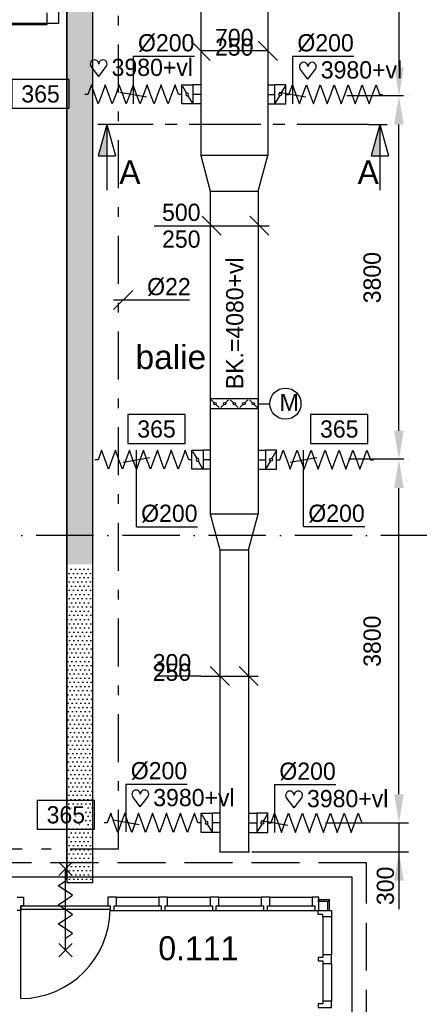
# Model space of a CAD drawing. Extents: x 25315 to 170951, y 867852 to 951952.
# Tile 13 of 119: x 75251 to 79424, y 886328 to 896619. Entities that reach past the tile are written whole.
import ezdxf
from ezdxf.enums import TextEntityAlignment as Align

# ---------------------------------------------------------------- set-up
doc = ezdxf.new("R2010")
doc.units = 0
doc.header["$LTSCALE"] = 100
for name, pattern in [('2322107', [2000, 1000, 1000]), ('2322108', [7, 5, -2]), ('2322109', [10, 5, -2, 1, -2]), ('CENTER2', [11.25, 7.5, -1.25, 1.25, -1.25]), ('DASHDOT', [9, 6, -1.5, 0, -1.5]), ('LURETOUR', [6, 4, -2])]:
    doc.linetypes.add(name, pattern=pattern)
doc.layers.get('0').update_dxf_attribs({"linetype": 'CONTINUOUS'})
doc.layers.get('DEFPOINTS').update_dxf_attribs({"linetype": 'CONTINUOUS'})
for name, color, linetype in [('AL$7----_STRAMIEN', 1, 'DASHDOT'), ('ALN-----_BLOCKNAAM', 2, 'CONTINUOUS'), ('BOUW', 8, 'CONTINUOUS'), ('DOORSNEDE', 1, 'CONTINUOUS'), ('KABELGOOT', 8, 'CONTINUOUS'), ('WL531---', 4, 'CONTINUOUS'), ('WL561---_AANVOER', 4, 'CONTINUOUS'), ('WL561---_RETOUR', 4, 'CONTINUOUS'), ('WL570---', 3, 'CONTINUOUS'), ('WL570---_HARTLIJN', 7, 'CONTINUOUS'), ('WL570---_RETOUR', 3, 'CONTINUOUS'), ('WL570---_TOEVOER', 3, 'CONTINUOUS'), ('WM570---', 1, 'CONTINUOUS')]:
    doc.layers.add(name, color=color, linetype=linetype)
doc.styles.add('BURO-018', font='BUROFONT.shx', dxfattribs={"height": 180})
doc.styles.add('BURO-025', font='BUROFONT.shx', dxfattribs={"height": 250})
doc.styles.add('BURO-050', font='BUROFONT.shx', dxfattribs={"height": 500})
doc.styles.get("Standard").update_dxf_attribs({"font": 'ISOCP'})
doc.dimstyles.new('CEES', dxfattribs={"dimscale": 100, "dimtxt": 3, "dimasz": 3, "dimexe": 1, "dimexo": 1, "dimgap": 1.5, "dimtad": 0, "dimdec": 0, "dimzin": 0, "dimtxsty": 'BURO-018', "dimcen": -3, "dimdle": 1.25, "dimclrd": 1, "dimclre": 1, "dimclrt": 1, "dimazin": 3, "dimtfac": 0.75, "dimtdec": 0, "dimtofl": 0, "dimtmove": 0, "dimatfit": 3, "dimtvp": 1.5, "dimtolj": 1, "dimtzin": 0})
pattern_1 = [(0, (8e-11, 771568.626), (21.875, 43.75), [0.7, -43.75])]

# ---------------------------------------------------------------- blocks, each defined once
blk = doc.blocks.new('VER90X')
at = {"linetype": 'CONTINUOUS'}
blk.add_lwpolyline([(45, 139), (-45, 139), (-45, 51), (-20, 51), (-20, 0), (20, 0), (20, 51), (45, 51)], close=True, dxfattribs=at)
at = {"layer": 'ALN-----_BLOCKNAAM', "linetype": 'CONTINUOUS'}
blk.add_text('VER90X', height=1, dxfattribs=at).set_placement((0, 0))
blk = doc.blocks.new('*D82')
at = {"color": 1, "linetype": 'BYBLOCK'}
for p, q in [((79311, 586150), (79311, 586150)), ((79211, 582650), (79211, 585850)), ((79311, 582350), (79311, 582350))]:
    blk.add_line(p, q, dxfattribs=at)
for points in [[(79161, 585850), (79261, 585850), (79211, 586150)], [(79161, 582650), (79261, 582650), (79211, 582350)]]:
    blk.add_solid(points, dxfattribs=at)
at = {"layer": 'DEFPOINTS', "color": 0, "linetype": 'BYBLOCK'}
for p in [(79211, 586150), (79211, 586150), (79211, 582350)]:
    blk.add_point(p, dxfattribs=at)
at = {"color": 1, "linetype": 'BYBLOCK', "insert": (78932, 584250), "char_height": 180, "attachment_point": 5, "rotation": 90, "style": 'BURO-018'}
blk.add_mtext('\\A1;3800', dxfattribs=at)
blk = doc.blocks.new('*D83')
at = {"color": 1, "linetype": 'BYBLOCK'}
for p, q in [((79311, 589950), (79311, 589950)), ((79211, 586450), (79211, 589650)), ((79311, 586150), (79311, 586150))]:
    blk.add_line(p, q, dxfattribs=at)
for points in [[(79161, 589650), (79261, 589650), (79211, 589950)], [(79161, 586450), (79261, 586450), (79211, 586150)]]:
    blk.add_solid(points, dxfattribs=at)
at = {"layer": 'DEFPOINTS', "color": 0, "linetype": 'BYBLOCK'}
for p in [(79211, 589950), (79211, 589950), (79211, 586150)]:
    blk.add_point(p, dxfattribs=at)
at = {"color": 1, "linetype": 'BYBLOCK', "insert": (78932, 588050), "char_height": 180, "attachment_point": 5, "rotation": 90, "style": 'BURO-018'}
blk.add_mtext('\\A1;3800', dxfattribs=at)
blk = doc.blocks.new('*D84')
at = {"color": 1, "linetype": 'BYBLOCK'}
for p, q in [((79311, 593750), (79312, 593750)), ((79212, 590250), (79212, 593450)), ((79311, 589950), (79312, 589950))]:
    blk.add_line(p, q, dxfattribs=at)
for points in [[(79162, 593450), (79262, 593450), (79212, 593750)], [(79162, 590250), (79262, 590250), (79212, 589950)]]:
    blk.add_solid(points, dxfattribs=at)
at = {"layer": 'DEFPOINTS', "color": 0, "linetype": 'BYBLOCK'}
for p in [(79211, 593750), (79212, 593750), (79211, 589950)]:
    blk.add_point(p, dxfattribs=at)
at = {"color": 1, "linetype": 'BYBLOCK', "insert": (78932, 591850), "char_height": 180, "attachment_point": 5, "rotation": 90, "style": 'BURO-018'}
blk.add_mtext('\\A1;3800', dxfattribs=at)
blk = doc.blocks.new('LU-ORND')
at = {"color": 0, "linetype": 'CONTINUOUS'}
for p, q in [((-3, 1.5), (-3, -1.5)), ((3, 1.5), (-3, 1.5)), ((3, -1.5), (3, 1.5)), ((-3, -1.5), (3, -1.5))]:
    blk.add_line(p, q, dxfattribs=at)
blk = doc.blocks.new('LU-2D-K-2BC')
at = {"color": 0, "linetype": 'CONTINUOUS'}
for p, q in [((-0.5, 350), (0.5, 350)), ((-0.5, -350), (0.5, -350))]:
    blk.add_line(p, q, dxfattribs=at)
blk = doc.blocks.new('LU-2D-VC-2BC1F4175')
at = {"color": 0, "linetype": 'CONTINUOUS'}
for p, q in [((0, 350), (0, -350)), ((373, 250), (0, 350)), ((373, -250), (373, 250)), ((0, -350), (373, -250))]:
    blk.add_line(p, q, dxfattribs=at)
blk = doc.blocks.new('LU-2D-K-1F4')
at = {"color": 0, "linetype": 'CONTINUOUS'}
for p, q in [((-0.5, 250), (0.5, 250)), ((-0.5, -250), (0.5, -250))]:
    blk.add_line(p, q, dxfattribs=at)
blk = doc.blocks.new('LU-2D-VC-1F412C175')
at = {"color": 0, "linetype": 'CONTINUOUS'}
for p, q in [((0, 250), (0, -250)), ((373, 150), (0, 250)), ((373, -150), (373, 150)), ((0, -250), (373, -150))]:
    blk.add_line(p, q, dxfattribs=at)
blk = doc.blocks.new('LU-2D-K-12C')
at = {"color": 0, "linetype": 'CONTINUOUS'}
for p, q in [((-0.5, 150), (0.5, 150)), ((-0.5, -150), (0.5, -150))]:
    blk.add_line(p, q, dxfattribs=at)
blk = doc.blocks.new('LU-1D-K-C8')
at = {"color": 0, "linetype": 'CONTINUOUS'}
for p, q in [((-0.5, 100), (0.5, 100)), ((-0.5, -100), (0.5, -100))]:
    blk.add_line(p, q, dxfattribs=at)
at = {"layer": 'WL570---_HARTLIJN', "linetype": 'CENTER2'}
blk.add_line((-0.5, 0), (0.5, 0), dxfattribs=at)
blk = doc.blocks.new('LU-1D-KL-C874')
at = {"color": 0, "linetype": 'CONTINUOUS'}
for p, q in [((-58, 100), (-58, -100)), ((58, 100), (-58, 100)), ((51, 87), (7, 13)), ((58, -100), (58, 100)), ((-58, -100), (58, -100)), ((-7, -13), (-51, -87))]:
    blk.add_line(p, q, dxfattribs=at)
blk.add_circle((0, 0), 14.6, dxfattribs=at)
blk = doc.blocks.new('LU-1D-F-C83F4')
at = {"color": 0, "linetype": 'CONTINUOUS'}
for p, q in [((-506, 0), (-473, 0)), ((-473, 0), (-437, 100)), ((-437, 100), (-400, 0)), ((-400, 0), (-364, -100)), ((-364, -100), (-328, 0)), ((-328, 0), (-291, 100)), ((-291, 100), (-255, 0)), ((-255, 0), (-218, -100)), ((-218, -100), (-182, 0)), ((-182, 0), (-146, 100)), ((-146, 100), (-109, 0)), ((-109, 0), (-73, -100)), ((-73, -100), (-36, 0)), ((-36, 0), (0, 100)), ((0, 100), (36, 0)), ((36, 0), (73, -100)), ((73, -100), (109, 0)), ((109, 0), (146, 100)), ((146, 100), (182, 0)), ((182, 0), (218, -100)), ((218, -100), (255, 0)), ((255, 0), (291, 100)), ((291, 100), (328, 0)), ((328, 0), (364, -100)), ((364, -100), (400, 0)), ((400, 0), (437, 100)), ((437, 100), (473, 0)), ((473, 0), (506, 0))]:
    blk.add_line(p, q, dxfattribs=at)
blk = doc.blocks.new('*U168', base_point=(77860, 124725))
at = {"layer": 'WM570---', "linetype": 'CONTINUOUS'}
for p, q in [((77410, 124825), (77610, 124625)), ((78110, 124825), (78310, 124625)), ((78210, 124725), (77510, 124725))]:
    blk.add_line(p, q, dxfattribs=at)
at = {"layer": 'WM570---', "linetype": 'CONTINUOUS', "style": 'BURO-018'}
for s, p in [('700', (77860, 124775)), ('250', (77860, 124675))]:
    blk.add_text(s, height=180, dxfattribs=at).set_placement(p, align=Align.CENTER)
blk = doc.blocks.new('*U169', base_point=(77860, 118190))
at = {"layer": 'WM570---', "linetype": 'CONTINUOUS'}
for p, q in [((77610, 118290), (77810, 118091)), ((77910, 118290), (78110, 118091)), ((77510, 118190), (77050, 118190)), ((77510, 118190), (78110, 118190))]:
    blk.add_line(p, q, dxfattribs=at)
at = {"layer": 'WM570---', "linetype": 'CONTINUOUS', "style": 'BURO-018'}
for s, p in [('300', (77410, 118240)), ('250', (77410, 118140))]:
    blk.add_text(s, height=180, dxfattribs=at).set_placement(p, align=Align.RIGHT)
blk = doc.blocks.new('LU-2D-KLC-1F464')
at = {"color": 0, "linetype": 'CONTINUOUS'}
for p, q in [((-50, 250), (-50, -250)), ((50, 250), (-50, 250)), ((9, 209), (41, 241)), ((50, -250), (50, 250)), ((-9, 191), (-41, 159)), ((-9, 109), (-41, 141)), ((9, 91), (41, 59)), ((9, 9), (41, 41)), ((-9, -9), (-41, -41)), ((-9, -91), (-41, -59)), ((9, -109), (41, -141)), ((9, -191), (41, -159)), ((-50, -250), (50, -250)), ((-9, -209), (-41, -241))]:
    blk.add_line(p, q, dxfattribs=at)
for centre in [(0, 200), (0, 100), (0, 0), (0, -100), (0, -200)]:
    blk.add_circle(centre, 12.5, dxfattribs=at)
blk = doc.blocks.new('*U210', base_point=(77912, 116756))
at = {"color": 0, "linetype": 'CONTINUOUS'}
for p, q in [((77912, 117056), (77912, 116556)), ((77912, 117056), (78552, 117056)), ((77773, 116681), (78051, 116632))]:
    blk.add_line(p, q, dxfattribs=at)
at = {"layer": 'WM570---', "linetype": 'CONTINUOUS', "style": 'BURO-018'}
blk.add_text('%%c200', height=180, dxfattribs=at).set_placement((77962, 117106))
blk = doc.blocks.new('*U211', base_point=(76493, 116756))
at = {"color": 0, "linetype": 'CONTINUOUS'}
for p, q in [((76493, 117056), (76493, 116556)), ((76493, 117056), (77132, 117056)), ((76354, 116681), (76631, 116632))]:
    blk.add_line(p, q, dxfattribs=at)
at = {"layer": 'WM570---', "linetype": 'CONTINUOUS', "style": 'BURO-018'}
blk.add_text('%%c200', height=180, dxfattribs=at).set_placement((76543, 117106))
blk = doc.blocks.new('*U212', base_point=(78215, 120369))
at = {"color": 0, "linetype": 'CONTINUOUS'}
for p, q in [((78215, 119752), (78215, 120552)), ((78076, 120427), (78354, 120476)), ((78215, 119752), (78855, 119752))]:
    blk.add_line(p, q, dxfattribs=at)
at = {"layer": 'WM570---', "linetype": 'CONTINUOUS', "style": 'BURO-018'}
blk.add_text('%%c200', height=180, dxfattribs=at).set_placement((78265, 119802))
blk = doc.blocks.new('*U213', base_point=(76469, 120354))
at = {"color": 0, "linetype": 'CONTINUOUS'}
for p, q in [((76469, 119752), (76469, 120552)), ((76330, 120427), (76608, 120476)), ((76469, 119752), (77109, 119752))]:
    blk.add_line(p, q, dxfattribs=at)
at = {"layer": 'WM570---', "linetype": 'CONTINUOUS', "style": 'BURO-018'}
blk.add_text('%%c200', height=180, dxfattribs=at).set_placement((76519, 119802))
blk = doc.blocks.new('*U214', base_point=(78244, 124370))
at = {"color": 0, "linetype": 'CONTINUOUS'}
for p, q in [((78244, 124670), (78244, 124170)), ((78244, 124670), (78884, 124670)), ((78105, 124294), (78383, 124245))]:
    blk.add_line(p, q, dxfattribs=at)
at = {"layer": 'WM570---', "linetype": 'CONTINUOUS', "style": 'BURO-018'}
blk.add_text('%%c200', height=180, dxfattribs=at).set_placement((78294, 124720))
blk = doc.blocks.new('*U215', base_point=(76436, 124370))
at = {"color": 0, "linetype": 'CONTINUOUS'}
for p, q in [((76436, 124670), (76436, 124170)), ((76436, 124670), (77076, 124670)), ((76297, 124294), (76575, 124245))]:
    blk.add_line(p, q, dxfattribs=at)
at = {"layer": 'WM570---', "linetype": 'CONTINUOUS', "style": 'BURO-018'}
blk.add_text('%%c200', height=180, dxfattribs=at).set_placement((76486, 124720))
blk = doc.blocks.new('HART')
at = {"color": 1}
for q in [(-39.7, 52.4), (39.7, 52.4)]:
    blk.add_line((0, 0), q, dxfattribs=at)
for centre, start, end in [((-22.1, 65.7), 0, 217.1867), ((22.1, 65.7), 322.8133, 180)]:
    blk.add_arc(centre, 22.1, start, end, dxfattribs=at)

msp = doc.modelspace()

# ---------------------------------------------------------------- hatches: boundary and pattern name
at = {"layer": 'WL531---'}
h = msp.add_hatch(dxfattribs=at)
h.set_pattern_fill('KABELGT', color=8, scale=7, style=0)
h.set_pattern_definition(pattern_1)
h.paths.add_polyline_path([(76012.7, 900041.3), (75742.7, 900041.3), (75742.7, 897905.7), (76012.7, 897905.7)])
h.paths.add_polyline_path([(76012.7, 897905.7), (75742.7, 897905.7), (75742.7, 895202.5), (76012.7, 895202.5)])
h.paths.add_polyline_path([(76012.7, 895202.5), (75742.7, 895202.5), (75742.7, 890925.6), (76012.7, 890925.6)])
h = msp.add_hatch(dxfattribs=at)
h.set_pattern_fill('KABELGT', color=8, scale=7, style=0)
h.set_pattern_definition(pattern_1)
h.paths.add_polyline_path([(75742.7, 889432.8), (76012.7, 889432.8), (76012.7, 890885.3), (75742.7, 890885.3)])
h.paths.add_polyline_path([(76012.7, 889432.8), (75742.7, 889432.8), (75742.7, 888222.3), (76012.7, 888222.3)])
h = msp.add_hatch(dxfattribs=at)
h.set_pattern_fill('KABELGT', color=8, scale=7, style=0)
h.set_pattern_definition(pattern_1)
h.paths.add_polyline_path([(76012.7, 888222.3), (75742.7, 888222.3), (75742.7, 887627.6), (75742.7, 887601.7), (76012.7, 887601.7), (76012.7, 887661.7)])

# ---------------------------------------------------------------- linework, layer by layer
at = {"color": 1, "linetype": 'BYBLOCK'}
for p, q in [((79211.2, 888523.1), (79211.2, 889487)), ((78442.5, 888223.1), (79311.2, 888223.1)), ((79211.2, 888224.5), (79211.2, 887321.3)), ((77674.5, 887921.3), (79311.2, 887921.3))]:
    msp.add_line(p, q, dxfattribs=at)
for points in [[(79161.2, 888523.1), (79261.2, 888523.1), (79211.2, 888223.1)], [(79161.2, 887621.3), (79261.2, 887621.3), (79211.2, 887921.3)]]:
    msp.add_solid(points, dxfattribs=at)
at = {"layer": 'AL$7----_STRAMIEN', "color": 1}
msp.add_line((87723.6, 891227.5), (64131.7, 891227.5), dxfattribs=at)
at = {"layer": 'BOUW'}
for p, q in [((75533.6, 896690.2), (75533.6, 896565.2)), ((75654.6, 896700.6), (75654.6, 896580.2)), ((75654.6, 896580.2), (67713.6, 896580.2)), ((75533.6, 896565.2), (67713.6, 896565.2)), ((75223.6, 887446.5), (75290.6, 887446.5)), ((75263.6, 887358.5), (76193.6, 887358.5)), ((75263.6, 887358.5), (75263.6, 887307.5)), ((75290.6, 887358.5), (75263.6, 887358.5)), ((75263.6, 887317.5), (75263.6, 887358.5)), ((75290.6, 887446.5), (75290.6, 887358.5)), ((76193.6, 887358.5), (76193.6, 887317.5)), ((78487.6, 887421.4), (78363.8, 887421.4)), ((78469.6, 887403.4), (78363.8, 887403.4)), ((78469.6, 887403.4), (78487.6, 887421.4)), ((78469.6, 887312.4), (78469.6, 887403.4)), ((78487.6, 887312.4), (78487.6, 887421.4)), ((75263.6, 887307.5), (75223.6, 887307.5)), ((76193.6, 887317.5), (75263.6, 887317.5)), ((75263.6, 886387.5), (75263.6, 887317.5))]:
    msp.add_line(p, q, dxfattribs=at)
at = {"layer": 'BOUW', "color": 1}
for p, q in [((76431.3, 893789.4), (76231.3, 893589.4)), ((77023.2, 893689.4), (76231.3, 893689.4))]:
    msp.add_line(p, q, dxfattribs=at)
at = {"layer": 'BOUW'}
for points in [[(75658.6, 887672.5), (75798.6, 887812.5)], [(75798.6, 887672.5), (75658.6, 887812.5)], [(75728.6, 886892.5), (75728.6, 887742.5)], [(75728.6, 887417.5), (75803.6, 887467.5), (75653.6, 887567.5), (75728.6, 887617.5)], [(75728.6, 887217.5), (75803.6, 887267.5), (75653.6, 887367.5), (75728.6, 887417.5)], [(76260.6, 887446.5), (76704.6, 887446.5)], [(76260.6, 887358.5), (76704.6, 887358.5)], [(76794.6, 887446.5), (77238.6, 887446.5)], [(76794.6, 887358.5), (77238.6, 887358.5)], [(77328.6, 887446.5), (77772.6, 887446.5)], [(77328.6, 887358.5), (77772.6, 887358.5)], [(77862.6, 887446.5), (78306.6, 887446.5)], [(77862.6, 887358.5), (78306.6, 887358.5)], [(76233.6, 887307.5), (76729.6, 887307.5)], [(76767.6, 887307.5), (77263.6, 887307.5)], [(77301.6, 887307.5), (77797.6, 887307.5)], [(77837.6, 887307.5), (78333.6, 887307.5)], [(75728.6, 887017.5), (75803.6, 887067.5), (75653.6, 887167.5), (75728.6, 887217.5)], [(78417.6, 887240.4), (78417.6, 886845.4)], [(78505.6, 887240.4), (78505.6, 886845.4)], [(75658.6, 886822.5), (75798.6, 886962.5)], [(75798.6, 886822.5), (75658.6, 886962.5)], [(78417.6, 886755.4), (78417.6, 886360.4)], [(78505.6, 886755.4), (78505.6, 886360.4)]]:
    msp.add_lwpolyline(points, dxfattribs=at)
for points in [[(78373.6, 887307.5), (78373.6, 887446.5), (78306.6, 887446.5), (78306.6, 887358.5), (78333.6, 887358.5), (78333.6, 887307.5)], [(78505.6, 887307.4), (78505.6, 887240.4), (78417.6, 887240.4), (78417.6, 887267.4), (78366.6, 887267.4), (78366.6, 887307.4)], [(78505.6, 886755.4), (78505.6, 886845.4), (78417.6, 886845.4), (78417.6, 886818.4), (78366.6, 886818.4), (78366.6, 886782.4), (78417.6, 886782.4), (78417.6, 886755.4)], [(78505.6, 886293.4), (78505.6, 886360.4), (78417.6, 886360.4), (78417.6, 886333.4), (78366.6, 886333.4), (78366.6, 886293.4)]]:
    msp.add_lwpolyline(points, close=True, dxfattribs=at)
msp.add_arc((75254.8, 887326.4), 938.9, 270.53799, 359.46201, dxfattribs=at)
at = {"layer": 'DEFPOINTS', "color": 0, "linetype": 'BYBLOCK'}
for p in [(79211.2, 888223.1), (77860.4, 887921.3)]:
    msp.add_point(p, dxfattribs=at)
at = {"layer": 'DOORSNEDE', "color": 150}
for p, q in [((76258.5, 895522.7), (76066.9, 895522.7)), ((78894.9, 895522.7), (79086.5, 895522.7))]:
    msp.add_line(p, q, dxfattribs=at)
at = {"layer": 'DOORSNEDE', "color": 210}
for p, q in [((76161.3, 895522.7), (76071, 895197.6)), ((76161.3, 895522.7), (76161.3, 894836.4)), ((76161.3, 895522.7), (76251.6, 895197.6)), ((79010.8, 895522.7), (78920.5, 895197.6)), ((79010.8, 895522.7), (79010.8, 894836.4)), ((79010.8, 895522.7), (79101.1, 895197.6)), ((76071, 895197.6), (76251.6, 895197.6)), ((78920.5, 895197.6), (79101.1, 895197.6))]:
    msp.add_line(p, q, dxfattribs=at)
at = {"layer": 'DOORSNEDE', "color": 210, "linetype": 'CENTER2'}
msp.add_line((78894.9, 895522.7), (76258.5, 895522.7), dxfattribs=at)
at = {"layer": 'DOORSNEDE', "color": 210}
for points in [[(76071, 895197.6), (76161.3, 895197.6), (76161.3, 895522.7)], [(78920.5, 895197.6), (79010.8, 895197.6), (79010.8, 895522.7)]]:
    msp.add_solid(points, dxfattribs=at)
at = {"layer": 'KABELGOOT', "color": 8}
for p, q in [((75742.7, 903633.7, 3710), (75742.7, 887696.2, 3710)), ((75742.7, 887627.6, 3650), (75742.7, 903633.7, 3650)), ((76012.7, 887696.2, 3650), (76012.7, 903633.7, 3650)), ((76012.7, 887627.6, 3710), (76012.7, 903633.7, 3710)), ((75742.7, 887661.7, 3904), (75742.7, 887601.7, 3904)), ((76012.7, 887601.7, 3904), (76012.7, 887661.7, 3904)), ((75742.7, 887601.7, 3904), (76012.7, 887601.7, 3904))]:
    msp.add_line(p, q, dxfattribs=at)
at = {"layer": 'WL531---', "linetype": '2322109'}
for p, q in [((76277.4, 909360.1), (76277.4, 887948)), ((76277.4, 887948), (73523.3, 887948))]:
    msp.add_line(p, q, dxfattribs=at)
at = {"layer": 'WL561---_AANVOER', "linetype": '2322107'}
for p, q in [((78722.4, 887655.4), (73831.2, 887655.4)), ((78722.4, 880930.1), (78722.4, 887655.4))]:
    msp.add_line(p, q, dxfattribs=at)
at = {"layer": 'WL561---_RETOUR', "linetype": '2322108'}
for p, q in [((78872.4, 887805.4), (73681.2, 887805.4)), ((78872.4, 881080.1), (78872.4, 887805.4))]:
    msp.add_line(p, q, dxfattribs=at)
at = {"layer": 'WL570---', "color": 1}
msp.add_line((78668.4, 895827.6), (79259.1, 895827.6), dxfattribs=at)
at = {"layer": 'WL570---_RETOUR', "color": 1}
msp.add_line((77741.2, 892605.9), (77861.5, 892605.9), dxfattribs=at)
msp.add_circle((78025.4, 892605.9), 162.8, dxfattribs=at)
at = {"layer": 'WL570---_TOEVOER', "color": 1}
msp.add_line((78684.5, 892030.5), (79260.9, 892030.5), dxfattribs=at)
at = {"layer": 'WM570---', "linetype": 'CONTINUOUS'}
for p, q in [((77154.6, 894565.9), (77354, 894366.5)), ((77654.6, 894565.9), (77854, 894366.5)), ((76654.9, 894466.2), (77854.3, 894466.2)), ((77054.3, 894466.2), (77514.2, 894466.2))]:
    msp.add_line(p, q, dxfattribs=at)
at = {"layer": 'WM570---', "color": 3}
msp.add_line((77336.2, 887923.1), (77649.1, 887923.1), dxfattribs=at)

# ---------------------------------------------------------------- block references
at = {"layer": 'BOUW'}
for p in [(76215.6, 887307.5), (76749.6, 887307.5), (77283.6, 887307.5), (77817.6, 887307.5)]:
    msp.add_blockref('VER90X', p, dxfattribs=at)
at = {"layer": 'WL570---', "color": 1, "xscale": 2, "yscale": 2, "zscale": 2}
for p in [(76075.4, 896024.5), (78259.8, 895998.4), (76510.2, 888391.9), (78116, 888381)]:
    msp.add_blockref('HART', p, dxfattribs=at)
at = {"layer": 'WL570---_RETOUR', "linetype": 'LURETOUR'}
for name, p, xscale, rotation in [('LU-2D-K-2BC', (77491.2, 899102.1), 7806.11825709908, 270), ('LU-2D-K-1F4', (77491.2, 893139), 3373.711535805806, 270), ('LU-2D-K-12C', (77491.2, 889501.1), 3155.535564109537, 269.9999999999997)]:
    msp.add_blockref(name, p, dxfattribs=dict(at, xscale=xscale, rotation=rotation))
for name, p, xscale in [('LU-1D-F-C83F4', (76435.7, 895838.3), -1), ('LU-1D-K-C8', (77096.8, 895838.3), -77.03136610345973), ('LU-1D-K-C8', (77877, 895838.3), 77.03136610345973), ('LU-1D-F-C83F4', (76542.4, 892020.3), -1), ('LU-1D-K-C8', (77203.5, 892020.3), -77.03136610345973), ('LU-1D-K-C8', (77778.5, 892020.3), 77.03136610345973), ('LU-1D-F-C83F4', (76638.1, 888224.7), -1), ('LU-1D-K-C8', (77299.2, 888224.7), -77.03136610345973), ('LU-1D-K-C8', (77687.8, 888224.7), 77.03136610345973)]:
    msp.add_blockref(name, p, dxfattribs=dict(at, xscale=xscale))
at = {"layer": 'WL570---_RETOUR', "linetype": 'CONTINUOUS', "xscale": -1}
for p in [(77000.1, 895838.3), (77106.8, 892020.3), (77202.5, 888224.7)]:
    msp.add_blockref('LU-1D-KL-C874', p, dxfattribs=at)
at = {"layer": 'WL570---_RETOUR', "linetype": 'CONTINUOUS'}
for p in [(77971.1, 895838.3), (77875.2, 892020.3), (77784.5, 888224.7)]:
    msp.add_blockref('LU-1D-KL-C874', p, dxfattribs=at)
at = {"layer": 'WL570---_RETOUR', "linetype": 'LURETOUR'}
for p in [(78535.5, 895838.3), (78439.6, 892020.3), (78348.9, 888224.7)]:
    msp.add_blockref('LU-1D-F-C83F4', p, dxfattribs=at)
at = {"layer": 'WL570---_RETOUR', "linetype": 'LURETOUR', "rotation": 270}
for name, p in [('LU-2D-VC-2BC1F4175', (77491.2, 895199)), ('LU-2D-VC-1F412C175', (77491.2, 891452.1))]:
    msp.add_blockref(name, p, dxfattribs=at)
at = {"layer": 'WL570---_RETOUR', "linetype": 'CONTINUOUS', "rotation": 90}
msp.add_blockref('LU-2D-KLC-1F464', (77491.2, 892605.9), dxfattribs=at)
at = {"layer": 'WM570---'}
for name, p in [('*U168', (77491.2, 896293.5)), ('*U215', (76435.7, 895938.3)), ('*U214', (78100.4, 895938.3)), ('*U213', (76468.9, 891922.2)), ('*U212', (78214.9, 891937.6)), ('*U169', (77491.2, 889758.8)), ('*U211', (76360.6, 888329.8)), ('*U210', (77912.2, 888324.7))]:
    msp.add_blockref(name, p, dxfattribs=at)
ref = msp.add_blockref('LU-ORND', (75468.3, 895844.1), dxfattribs=dict(at, xscale=100, yscale=100, zscale=100))
ref.add_attrib('LU_TEXT1', '365', dxfattribs={"layer": '0', "color": 1, "linetype": 'CONTINUOUS', "height": 180, "style": 'BURO-018'}).set_placement((75468.3, 895844.1), align=Align.MIDDLE)
ref = msp.add_blockref('LU-ORND', (76679.2, 892341.2), dxfattribs=dict(at, xscale=100, yscale=100, zscale=100))
ref.add_attrib('LU_TEXT1', '365', dxfattribs={"layer": '0', "color": 1, "linetype": 'CONTINUOUS', "height": 180, "style": 'BURO-018'}).set_placement((76679.2, 892341.2), align=Align.MIDDLE)
ref = msp.add_blockref('LU-ORND', (78587.9, 892341.2), dxfattribs=dict(at, xscale=100, yscale=100, zscale=100))
ref.add_attrib('LU_TEXT1', '365', dxfattribs={"layer": '0', "color": 1, "linetype": 'CONTINUOUS', "height": 180, "style": 'BURO-018'}).set_placement((78587.9, 892341.2), align=Align.MIDDLE)
ref = msp.add_blockref('LU-ORND', (75732.2, 888308.8), dxfattribs=dict(at, xscale=100, yscale=100, zscale=100))
ref.add_attrib('LU_TEXT1', '365', dxfattribs={"layer": '0', "color": 1, "linetype": 'CONTINUOUS', "height": 180, "style": 'BURO-018'}).set_placement((75732.2, 888308.8), align=Align.MIDDLE)

# ---------------------------------------------------------------- texts
at = {"color": 1, "linetype": 'BYBLOCK', "insert": (79070.3, 887565.8), "char_height": 180, "attachment_point": 5, "rotation": 90, "style": 'BURO-018'}
msp.add_mtext('300', dxfattribs=at)
at = {"layer": 'BOUW', "color": 1, "style": 'BURO-018'}
msp.add_text('%%C22', height=180, dxfattribs=at).set_placement((76581.3, 893739.4))
at = {"layer": 'BOUW', "style": 'BURO-025'}
msp.add_text('0.111', height=250, dxfattribs=at).set_placement((76698.5, 886789.1))
at = {"layer": 'BOUW', "insert": (76460.6, 893218), "char_height": 250, "width": 3707, "attachment_point": 1}
msp.add_mtext('\\fArial|b0|i0|c0|p34;balie', dxfattribs=at)
at = {"layer": 'DOORSNEDE', "color": 150, "style": 'BURO-050'}
for p in [(76289.7, 894900.5), (78778.6, 894900.5)]:
    msp.add_text('A', height=250, dxfattribs=at).set_placement(p)
at = {"layer": 'WL570---', "color": 1, "style": 'BURO-018'}
for p in [(76210.5, 896031.3), (78394.9, 896005.1), (76645.3, 888398.7), (78251.1, 888387.7)]:
    msp.add_text('3980+vl', height=180, dxfattribs=at).set_placement(p)
at = {"layer": 'WL570---_RETOUR', "color": 1, "style": 'BURO-018'}
msp.add_text('M', height=180, dxfattribs=at).set_placement((77964.7, 892528))
at = {"layer": 'WM570---', "linetype": 'CONTINUOUS', "style": 'BURO-018'}
for s, p in [('500', (76737.3, 894516.2)), ('250', (76737.3, 894236.2))]:
    msp.add_text(s, height=180, dxfattribs=at).set_placement(p)
at = {"layer": 'WM570---', "color": 1, "style": 'BURO-018'}
msp.add_text('BK.=4080+vl', height=180, rotation=90, dxfattribs=at).set_placement((77585.9, 892757.1))

# ---------------------------------------------------------------- dimensions: what is measured, and where the dimension line sits
at = {"layer": 'WL570---'}
for base, p1, p2, picture, middle in [((79211.5, 899623.1), (79211.3, 895823.1), (79211.3, 899623.1), '*D84', (78932.2, 897723.1)), ((79211.3, 895823.1), (79211.3, 892023.1), (79211.3, 895823.1), '*D83', (78932, 893923.1)), ((79211.3, 892023.1), (79211.2, 888223.1), (79211.2, 892023.1), '*D82', (78932, 890123.1))]:
    dim = msp.add_linear_dim(base=base, p1=p1, p2=p2, angle=90, dimstyle='CEES', dxfattribs=at)
    dim.commit()
    dim.dimension.update_dxf_attribs({"geometry": picture, "text_midpoint": middle, "insert": (0, 305873.1)})

doc.saveas('drawing.dxf')
